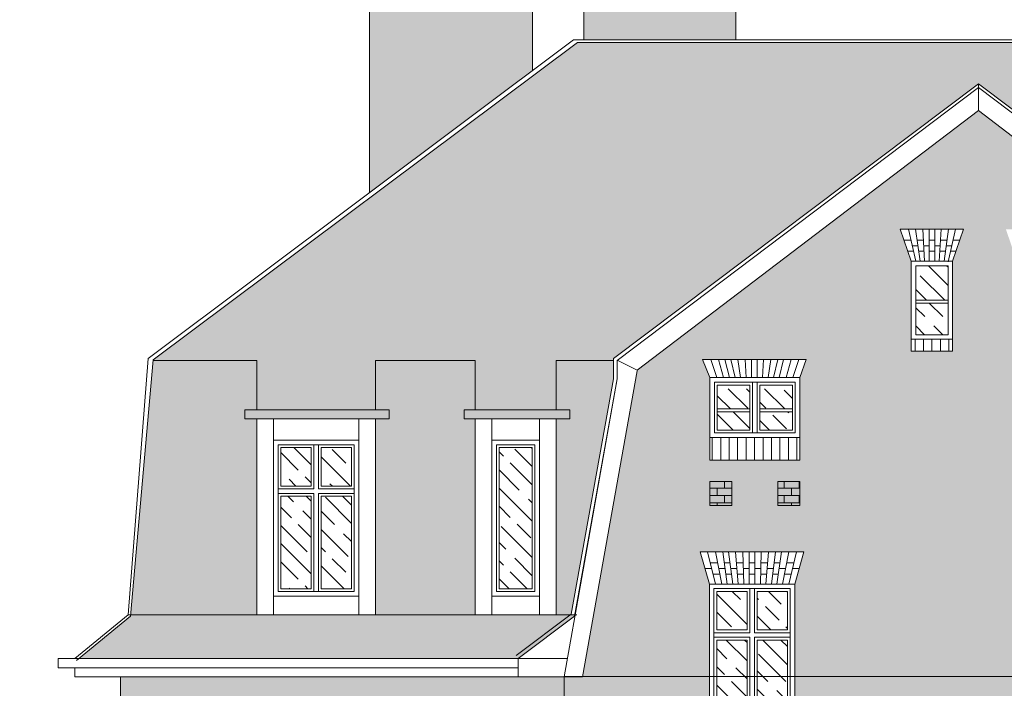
# Model space of a CAD drawing. Header units: millimetres. Extents: x 284606 to 569416, y -192995 to -95103.
# Tile 71 of 178: x 292109 to 293181, y -98380 to -97652. Entities that reach past the tile are written whole.
import ezdxf

# ---------------------------------------------------------------- set-up
doc = ezdxf.new("R2010")
doc.units = ezdxf.units.MM
for name, color, linetype, lineweight in [('!STR_Elewacje 0.15', 10, 'Continuous', 15), ('!STR_Konstrukcja 0.20', 200, 'Continuous', 20), ('!STR_Kreskowanie', 253, 'Continuous', 5), ('!STR_Ocieplenie 0.05', 1, 'Continuous', 5), ('!STR_Stolarka okienna', 72, 'Continuous', 15), ('!STR_Wymiarowanie', 254, 'Continuous', 9)]:
    doc.layers.add(name, color=color, linetype=linetype, lineweight=lineweight)
doc.layers.add('!STR_Kreskowanie ścian', color=7, linetype='Continuous', lineweight=5, true_color=0xa6a6a6)

# ---------------------------------------------------------------- blocks, each defined once
blk = doc.blocks.new('okno 100x175')
at = {"layer": '!STR_Kreskowanie', "ltscale": 0.3}
h = blk.add_hatch(dxfattribs=at)
h.set_pattern_fill('GOST_WOOD', color=256, scale=7, angle=45)
h.set_pattern_definition([(135, (-591764.885, 207373.385), (29.6984848, 29.6984848), [70, -14]), (135, (-591745.086, 207373.385), (29.6984848, 29.6984848), [42, -10.5, 21, -10.5]), (135, (-591720.337, 207368.435), (29.6984848, 29.6984848), [70, -14])])
h.paths.add_polyline_path([(52, 162), (52, 120), (85, 120), (85, 162)])
h.paths.add_polyline_path([(8, 120), (41, 120), (41, 162), (8, 162)])
h.paths.add_polyline_path([(8, 8), (41, 8), (41, 109), (8, 109)])
h.paths.add_polyline_path([(52, 109), (52, 8), (85, 8), (85, 109)])
at = {"layer": '!STR_Kreskowanie ścian', "ltscale": 1.5}
h = blk.add_hatch(dxfattribs=at)
h.set_pattern_fill('ANSI31', color=256, scale=2.9, angle=45)
h.set_pattern_definition([(90, (-591764.885, 207373.385), (-9.2075, 9e-16), [])])
h.paths.add_polyline_path([(96.5, 0), (96.5, -25), (-3.5, -25), (-3.5, 0)])
at = {"layer": '!STR_Elewacje 0.15', "ltscale": 1.5}
for p, q in [((0, 170), (-10, 204.9)), ((103, 204.9), (-10, 204.9)), ((6.5, 170), (-2, 204.9)), ((13.5, 170), (6.6, 204.9)), ((19.5, 170), (14.5, 204.9)), ((25.5, 170), (20.9, 204.9)), ((31.5, 170), (28.6, 204.9)), ((37.5, 170), (36.5, 204.9)), ((43.5, 170), (43.5, 204.9)), ((49.5, 170), (49.5, 204.9)), ((55.5, 170), (56.5, 204.9)), ((61.5, 170), (64.4, 204.9)), ((67.5, 170), (72.1, 204.9)), ((73.5, 170), (78.5, 204.9)), ((79.5, 170), (86.4, 204.9)), ((86.5, 170), (95, 204.9)), ((93, 170), (103, 204.9)), ((2.4, 186.9), (-4.8, 186.9)), ((9, 192.9), (0.9, 192.9)), ((17.1, 186.9), (10.1, 186.9)), ((22.5, 192.9), (16.2, 192.9)), ((30.1, 186.9), (23.3, 186.9)), ((36.8, 192.9), (29.6, 192.9)), ((43.5, 186.9), (37, 186.9)), ((49.5, 192.9), (43.5, 192.9)), ((56, 186.9), (49.5, 186.9)), ((63.4, 192.9), (56.2, 192.9)), ((69.7, 186.9), (62.9, 186.9)), ((76.8, 192.9), (70.5, 192.9)), ((82.9, 186.9), (75.9, 186.9)), ((92.1, 192.9), (84, 192.9)), ((97.8, 186.9), (90.6, 186.9)), ((11.3, 180.9), (3.8, 180.9)), ((11.3, 180.9), (3.8, 180.9)), ((11.3, 180.9), (3.8, 180.9)), ((24.1, 180.9), (17.9, 180.9)), ((24.1, 180.9), (17.9, 180.9)), ((24.1, 180.9), (17.9, 180.9)), ((37.2, 180.9), (30.6, 180.9)), ((37.2, 180.9), (30.6, 180.9)), ((37.2, 180.9), (30.6, 180.9)), ((49.5, 180.9), (43.5, 180.9)), ((49.5, 180.9), (43.5, 180.9)), ((49.5, 180.9), (43.5, 180.9)), ((62.4, 180.9), (55.8, 180.9)), ((62.4, 180.9), (55.8, 180.9)), ((62.4, 180.9), (55.8, 180.9)), ((75.1, 180.9), (68.9, 180.9)), ((75.1, 180.9), (68.9, 180.9)), ((75.1, 180.9), (68.9, 180.9)), ((89.2, 180.9), (81.7, 180.9)), ((89.2, 180.9), (81.7, 180.9)), ((89.2, 180.9), (81.7, 180.9))]:
    blk.add_line(p, q, dxfattribs=at)
blk.add_lwpolyline([(93, 0), (0, 0), (0, -25), (93, -25)], close=True, dxfattribs=at)
at = {"layer": '!STR_Stolarka okienna', "ltscale": 1.5}
for points in [[(93, 0), (93, 170), (0, 170), (0, 0), (93, 0)], [(44, 165), (44, 117)], [(49, 165), (49, 117)], [(44, 117), (5, 117)], [(44, 112), (5, 112)], [(44, 112), (44, 5)], [(88, 117), (49, 117)], [(49, 112), (49, 5)], [(88, 112), (49, 112)]]:
    blk.add_lwpolyline(points, dxfattribs=at)
for points in [[(88, 5), (88, 165), (5, 165), (5, 5)], [(41, 162), (8, 162), (8, 120), (41, 120)], [(85, 162), (52, 162), (52, 120), (85, 120)], [(41, 109), (8, 109), (8, 8), (41, 8)], [(88, 112), (49, 112), (49, 5), (88, 5)], [(85, 109), (52, 109), (52, 8), (85, 8)]]:
    blk.add_lwpolyline(points, close=True, dxfattribs=at)

msp = doc.modelspace()

# ---------------------------------------------------------------- hatches: boundary and pattern name
at = {"layer": '!STR_Kreskowanie', "ltscale": 0.3}
h = msp.add_hatch(dxfattribs=at)
h.set_pattern_fill('GOST_WOOD', color=256, scale=7, angle=45)
h.paths.add_polyline_path([(293119.7, -97919.9), (293084.7, -97919.9), (293084.7, -97957.4), (293119.7, -97957.4)])
h.paths.add_polyline_path([(293119.7, -97960.4), (293084.7, -97960.4), (293084.7, -97994.9), (293119.7, -97994.9)])
h = msp.add_hatch(dxfattribs=at)
h.set_pattern_fill('GOST_WOOD', color=256, scale=7, angle=45)
h.set_pattern_definition([(135, (401.234, 19.05), (29.698485, 29.698485), [70, -14]), (135, (421.033, 19.05), (29.698485, 29.698485), [42, -10.5, 21, -10.5]), (135, (445.78, 14.1), (29.698485, 29.698485), [70, -14])])
h.paths.add_polyline_path([(292903.8, -98053.7), (292868.3, -98053.7), (292868.3, -98075.8), (292903.8, -98075.8)])
h.paths.add_polyline_path([(292903.8, -98078.8), (292868.3, -98078.8), (292868.3, -98098.7), (292903.8, -98098.7)])
h.paths.add_polyline_path([(292950.3, -98053.7), (292914.8, -98053.7), (292914.8, -98075.8), (292950.3, -98075.8)])
h.paths.add_polyline_path([(292950.3, -98078.8), (292914.8, -98078.8), (292914.8, -98098.7), (292950.3, -98098.7)])
h = msp.add_hatch(dxfattribs=at)
h.set_pattern_fill('GOST_WOOD', color=256, scale=7, angle=45)
h.set_pattern_definition([(135, (-299379.89, 109093.695), (29.6984848, 29.6984848), [70, -14]), (135, (-299360.09, 109093.695), (29.6984848, 29.6984848), [42, -10.5, 21, -10.5]), (135, (-299335.34, 109088.745), (29.6984848, 29.6984848), [70, -14])])
h.paths.add_polyline_path([(292437, -98117.7), (292437, -98159.7), (292470, -98159.7), (292470, -98117.7)])
h.paths.add_polyline_path([(292393, -98159.7), (292426, -98159.7), (292426, -98117.7), (292393, -98117.7)])
h.paths.add_polyline_path([(292393, -98271.7), (292426, -98271.7), (292426, -98170.7), (292393, -98170.7)])
h.paths.add_polyline_path([(292437, -98170.7), (292437, -98271.7), (292470, -98271.7), (292470, -98170.7)])
h = msp.add_hatch(dxfattribs=at)
h.set_pattern_fill('GOST_WOOD', color=256, scale=7, angle=45)
h.set_pattern_definition([(135, (-2104.7, 2899.78), (29.698485, 29.698485), [70, -14]), (135, (-2084.902, 2899.78), (29.698485, 29.698485), [42, -10.5, 21, -10.5]), (135, (-2060.154, 2894.83), (29.698485, 29.698485), [70, -14])])
h.paths.add_polyline_path([(292666.8, -98159.7), (292630.8, -98159.7), (292630.8, -98271.7), (292666.8, -98271.7)])
h.paths.add_polyline_path([(292666.8, -98117.7), (292630.8, -98117.7), (292630.8, -98159.7), (292666.8, -98159.7)])
at = {"layer": '!STR_Kreskowanie ścian', "ltscale": 0.3}
h = msp.add_hatch(dxfattribs=at)
h.set_pattern_fill('AR-B816', color=256, scale=0.04)
h.paths.add_polyline_path([(287343.1, -97608.5), (287303.1, -97608.5), (287303.1, -97683.2), (287317.8, -97673.8), (287343.1, -97690.1)])
h.paths.add_polyline_path([(288735.5, -97608.5), (288629.5, -97608.5), (288629.5, -97853.7), (288735.5, -97753.3)])
h.paths.add_polyline_path([(289222, -97608.5), (289067.5, -97608.5), (289067.5, -97673.8), (289222, -97673.8)])
h.paths.add_polyline_path([(289748.1, -97608.5), (289582.5, -97608.5), (289582.5, -97673.8), (289748.1, -97673.8)])
h.paths.add_polyline_path([(289981.7, -97608.5), (289804.2, -97608.5), (289804.2, -97714.7), (289981.7, -97886.5)])
h.paths.add_polyline_path([(291251.3, -97608.5), (291211.3, -97608.5), (291211.3, -97690.1), (291236.6, -97673.8), (291251.3, -97683.2)])
h.paths.add_polyline_path([(292667, -97605.5), (292489.5, -97605.5), (292489.5, -97840.3), (292667, -97707.3)])
h.paths.add_polyline_path([(292888.7, -97605.5), (292723.1, -97605.5), (292723.1, -97673.8), (292888.7, -97673.8)])
h.paths.add_polyline_path([(293403.7, -97605.5), (293249.2, -97605.5), (293249.2, -97673.8), (293403.7, -97673.8)])
h.paths.add_polyline_path([(293841.7, -97611.3), (293735.7, -97611.3), (293735.7, -97756.8), (293799.8, -97822.2), (293841.7, -97822.2)])
at = {"layer": '!STR_Kreskowanie ścian', "ltscale": 1.5}
h = msp.add_hatch(dxfattribs=at)
h.set_pattern_fill('AR-B88', color=256, scale=0.1)
h.paths.add_polyline_path([(292367, -98086.7), (292353.8, -98086.7), (292353.8, -98076.7), (292367, -98076.7), (292367, -98023), (292254, -98023), (292229.5, -98299.8), (292367, -98299.8)])
h.paths.add_polyline_path([(292229.5, -98299.8), (292229.3, -98301.4), (292173.4, -98347.5), (292651.7, -98347.5), (292713, -98301.3), (292713.3, -98299.8)])
h.paths.add_polyline_path([(292604.8, -98086.7), (292592.9, -98086.7), (292592.9, -98076.7), (292604.8, -98076.7), (292604.8, -98023), (292496, -98023), (292496, -98076.7), (292511.1, -98076.7), (292511.1, -98086.7), (292496, -98086.7), (292496, -98299.8), (292604.8, -98299.8)])
h.paths.add_polyline_path([(292755.2, -98042.8), (292755.2, -98023), (292692.8, -98023), (292692.8, -98076.7), (292707.9, -98076.7), (292707.9, -98086.7), (292692.8, -98086.7), (292692.8, -98299.8), (292708.4, -98299.8), (292709.3, -98299.1)])
h.paths.add_polyline_path([(293152.9, -97721.6), (292755.2, -98020.8), (292755.2, -98023), (292692.8, -98023), (292692.8, -98076.7), (292707.9, -98076.7), (292707.9, -98086.7), (292592.9, -98086.7), (292592.9, -98076.7), (292604.8, -98076.7), (292604.8, -98023), (292496, -98023), (292496, -98076.7), (292511.1, -98076.7), (292511.1, -98086.7), (292353.8, -98086.7), (292353.8, -98076.7), (292367, -98076.7), (292367, -98023), (292253, -98023), (292716, -97676.6), (293649.9, -97676.6), (293654.2, -97673.8), (293654.1, -97673.8), (293799.8, -97822.2), (294178.7, -97822.2), (294178.7, -98001.7), (294194.2, -98001.7), (294194.2, -98011.7), (293538.6, -98011.7)])
h.paths.add_polyline_path([(293549.9, -97899.3), (293549.9, -97822.2), (293749.9, -97822.2), (293749.9, -97899.3), (293749.9, -97909.3), (293749.9, -97989.3), (293549.9, -97989.3)], flags=16)
h.paths.add_polyline_path([(293549.9, -97919.3), (293569.9, -97919.3), (293639.9, -97919.3), (293659.9, -97919.3), (293749.9, -97919.3), (293749.9, -97969.3), (293729.9, -97969.3), (293549.9, -97969.3)], flags=0)
h.paths.add_polyline_path([(293574.9, -97924.3), (293634.9, -97924.3), (293634.9, -97964.3), (293574.9, -97964.3)], flags=0)
h.paths.add_polyline_path([(293577.9, -97927.3), (293603.4, -97927.3), (293603.4, -97961.3), (293577.9, -97961.3)], flags=0)
h.paths.add_polyline_path([(293606.4, -97927.3), (293631.9, -97927.3), (293631.9, -97961.3), (293606.4, -97961.3)], flags=0)
h.paths.add_polyline_path([(293659.9, -97919.3), (293729.9, -97919.3), (293729.9, -97969.3), (293659.9, -97969.3)], flags=0)
h.paths.add_polyline_path([(293664.9, -97924.3), (293724.9, -97924.3), (293724.9, -97964.3), (293664.9, -97964.3)], flags=0)
h.paths.add_polyline_path([(293667.9, -97927.3), (293693.4, -97927.3), (293693.4, -97961.3), (293667.9, -97961.3)], flags=0)
h.paths.add_polyline_path([(293696.4, -97927.3), (293721.9, -97927.3), (293721.9, -97961.3), (293696.4, -97961.3)], flags=0)
at = {"layer": '!STR_Kreskowanie ścian', "ltscale": 0.3}
h = msp.add_hatch(dxfattribs=at)
h.set_pattern_fill('AR-B816', color=256, scale=0.04)
edge = h.paths.add_edge_path()
edge.add_line((294128.7, -98021.7), (293550.6, -98021.7))
edge.add_line((293550.6, -98021.7), (293550.6, -98042.8))
edge.add_line((293550.6, -98042.8), (293596.5, -98299.1))
edge.add_line((293596.5, -98299.1), (293656.5, -98344.3))
edge.add_line((293656.5, -98344.3), (293654.1, -98347.5))
edge.add_line((293654.1, -98347.5), (293654.1, -98368.9))
edge.add_line((293654.1, -98368.9), (293661.3, -98362.1))
edge.add_line((293661.3, -98362.1), (293661.3, -98349.7))
edge.add_arc((293667.9, -98347.6), 7, 180, 197.586, ccw=False)
edge.add_line((293660.9, -98347.6), (293674.9, -98347.6))
edge.add_arc((293667.9, -98347.6), 7, -40.4457, 0, ccw=False)
edge.add_line((293673.3, -98352.1), (293673.3, -98369.5))
edge.add_line((293673.3, -98369.5), (293628.4, -98411.8))
edge.add_line((293628.4, -98411.8), (293628, -98677.6))
edge.add_line((293628, -98677.6), (294128.7, -98677.6))
edge.add_line((294128.7, -98677.6), (294128.7, -98021.7))
h.paths.add_polyline_path([(293654.1, -98368.9), (293654.1, -98367.5), (293604.1, -98367.5), (293604.1, -98677.6), (293618, -98677.6), (293618.4, -98403.3)], flags=17)
h.paths.add_polyline_path([(294134.7, -98689.6), (293628, -98689.6), (293627.9, -98755.1), (294134.7, -98767.7)])
h.paths.add_polyline_path([(293610.1, -98689.6), (293352.7, -98689.6), (293348.1, -98712.5), (293348.1, -98754.6), (293610.1, -98754.6)])
h.paths.add_polyline_path([(293268.4, -98712.5), (293263.2, -98689.6), (293177, -98689.6), (293172.4, -98712.5), (293172.4, -98754.6), (293268.4, -98754.6)])
h.paths.add_polyline_path([(293092.6, -98712.5), (293087.5, -98689.6), (292961.2, -98689.6), (292961.2, -98746.6), (292851.4, -98746.6), (292851.4, -98689.6), (292695.7, -98689.6), (292695.7, -98754.6), (293092.6, -98754.6)])
h.paths.add_polyline_path([(292701.7, -98367.5), (292651.7, -98367.5), (292218.4, -98367.5), (292218.4, -98677.6), (292701.7, -98677.6)])
h.paths.add_polyline_path([(292484.5, -98622.3), (292378.5, -98622.3), (292378.5, -98597.3), (292378.5, -98427.3), (292368.5, -98392.4), (292494.5, -98392.4), (292484.5, -98427.3), (292484.5, -98597.3)], flags=16)
h.paths.add_polyline_path([(292479.5, -98592.3), (292434.5, -98592.3), (292383.5, -98592.3), (292383.5, -98432.3), (292479.5, -98432.3)], flags=0)
h.paths.add_polyline_path([(292476.5, -98589.3), (292437.5, -98589.3), (292437.5, -98488.3), (292476.5, -98488.3)], flags=0)
h.paths.add_polyline_path([(292622.8, -98487.3), (292622.8, -98427.3), (292615.8, -98392.4), (292681.7, -98392.4), (292674.8, -98427), (292674.8, -98487.3)], flags=16)
h.paths.add_polyline_path([(292627.8, -98482.3), (292627.8, -98432.3), (292669.8, -98432.3), (292669.8, -98480.3), (292669.8, -98482.3)], flags=0)
h.paths.add_polyline_path([(292630.8, -98479.3), (292630.8, -98435.3), (292666.8, -98435.3), (292666.8, -98479.3)], flags=0)
h.paths.add_polyline_path([(292426.5, -98589.3), (292386.5, -98589.3), (292386.5, -98488.3), (292426.5, -98488.3)], flags=0)
h.paths.add_polyline_path([(292476.5, -98477.3), (292437.5, -98477.3), (292437.5, -98435.3), (292476.5, -98435.3)], flags=0)
h.paths.add_polyline_path([(292631.9, -98404.4), (292639.1, -98404.4), (292639.3, -98410.4), (292645.8, -98410.4), (292645.8, -98404.4), (292651.8, -98404.4), (292651.8, -98410.4), (292658.3, -98410.4), (292658.4, -98404.4), (292665.7, -98404.4), (292664.7, -98416.4), (292658.1, -98416.4), (292658.3, -98410.4), (292651.8, -98410.4), (292651.8, -98416.4), (292645.8, -98416.4), (292645.8, -98410.4), (292639.3, -98410.4), (292639.5, -98416.4), (292632.9, -98416.4)], flags=0)
h.paths.add_polyline_path([(292426.5, -98477.3), (292386.5, -98477.3), (292386.5, -98435.3), (292426.5, -98435.3)], flags=0)
h.paths.add_polyline_path([(292474.7, -98416.4), (292467.2, -98416.4), (292468.4, -98410.4), (292461.4, -98410.4), (292460.5, -98416.4), (292454.4, -98416.4), (292455.2, -98410.4), (292448.4, -98410.4), (292447.9, -98416.4), (292441.3, -98416.4), (292441.5, -98410.4), (292435, -98410.4), (292435, -98416.4), (292429, -98416.4), (292429, -98410.4), (292422.5, -98410.4), (292422.7, -98416.4), (292416.1, -98416.4), (292415.6, -98410.4), (292408.8, -98410.4), (292409.6, -98416.4), (292403.4, -98416.4), (292402.6, -98410.4), (292395.6, -98410.4), (292396.8, -98416.4), (292389.3, -98416.4), (292386.4, -98404.4), (292394.5, -98404.4), (292395.6, -98410.4), (292402.6, -98410.4), (292401.7, -98404.4), (292408, -98404.4), (292408.8, -98410.4), (292415.6, -98410.4), (292415.1, -98404.4), (292422.3, -98404.4), (292422.5, -98410.4), (292429, -98410.4), (292429, -98404.4), (292435, -98404.4), (292435, -98410.4), (292441.5, -98410.4), (292441.7, -98404.4), (292448.9, -98404.4), (292448.4, -98410.4), (292455.2, -98410.4), (292456, -98404.4), (292462.3, -98404.4), (292461.4, -98410.4), (292468.4, -98410.4), (292469.5, -98404.4), (292477.6, -98404.4)], flags=0)
h.paths.add_polyline_path([(292695.7, -98689.6), (292472.2, -98689.6), (292467.6, -98712.5), (292467.6, -98749.4), (292695.7, -98754.6)])
h.paths.add_polyline_path([(292382.7, -98689.6), (292212.4, -98689.6), (292212.4, -98743.6), (292218.4, -98743.6), (292387.8, -98747.5), (292387.8, -98712.5)])
h.paths.add_polyline_path([(292851.4, -98536.4), (292961.2, -98536.4), (292961.2, -98677.6), (293604.1, -98677.6), (293604.1, -98367.5), (293584.1, -98367.5), (293525, -98035.2), (293152.9, -97750.6), (292781.1, -98033.7), (292721.7, -98367.5), (292701.7, -98367.5), (292701.7, -98677.6), (292851.4, -98677.6)])
h.paths.add_polyline_path([(292859.8, -98461.4), (292859.8, -98436.4), (292859.8, -98266.4), (292849.8, -98231.5), (292962.7, -98231.5), (292952.8, -98266.4), (292952.8, -98436.4), (292952.8, -98461.4)], flags=16)
h.paths.add_polyline_path([(292864.8, -98431.4), (292864.8, -98271.4), (292947.8, -98271.4), (292947.8, -98431.4), (292908.8, -98431.4)], flags=0)
h.paths.add_polyline_path([(292867.8, -98428.4), (292867.8, -98327.4), (292900.8, -98327.4), (292900.8, -98428.4)], flags=0)
h.paths.add_polyline_path([(292911.8, -98428.4), (292911.8, -98327.4), (292944.8, -98327.4), (292944.8, -98428.4)], flags=0)
h.paths.add_polyline_path([(292867.8, -98316.4), (292867.8, -98274.4), (292900.8, -98274.4), (292900.8, -98316.4)], flags=0)
h.paths.add_polyline_path([(292911.8, -98316.4), (292911.8, -98274.4), (292944.8, -98274.4), (292944.8, -98316.4)], flags=0)
h.paths.add_polyline_path([(293110.3, -98597.3), (293110.3, -98427.3), (293103.3, -98392.4), (293169.2, -98392.4), (293162.3, -98427), (293162.3, -98597.3), (293162.3, -98622.3), (293110.3, -98622.3)], flags=16)
h.paths.add_polyline_path([(292860.7, -98243.5), (292868.7, -98243.5), (292869.9, -98249.5), (292876.9, -98249.5), (292876, -98243.5), (292882.3, -98243.5), (292883, -98249.5), (292889.9, -98249.5), (292889.4, -98243.5), (292896.6, -98243.5), (292896.8, -98249.5), (292903.3, -98249.5), (292903.3, -98243.5), (292909.3, -98243.5), (292909.3, -98249.5), (292915.8, -98249.5), (292915.9, -98243.5), (292923.2, -98243.5), (292922.7, -98249.5), (292929.5, -98249.5), (292930.3, -98243.5), (292936.5, -98243.5), (292935.7, -98249.5), (292942.6, -98249.5), (292943.8, -98243.5), (292951.9, -98243.5), (292948.9, -98255.5), (292941.4, -98255.5), (292942.6, -98249.5), (292935.7, -98249.5), (292934.8, -98255.5), (292928.7, -98255.5), (292929.5, -98249.5), (292922.7, -98249.5), (292922.2, -98255.5), (292915.6, -98255.5), (292915.8, -98249.5), (292909.3, -98249.5), (292909.3, -98255.5), (292903.3, -98255.5), (292903.3, -98249.5), (292896.8, -98249.5), (292897, -98255.5), (292890.4, -98255.5), (292889.9, -98249.5), (292883, -98249.5), (292883.8, -98255.5), (292877.7, -98255.5), (292876.9, -98249.5), (292869.9, -98249.5), (292871.1, -98255.5), (292863.6, -98255.5)], flags=0)
h.paths.add_polyline_path([(293115.3, -98592.3), (293115.3, -98432.3), (293157.3, -98432.3), (293157.3, -98480.3), (293157.3, -98592.3)], flags=0)
h.paths.add_polyline_path([(293118.3, -98589.3), (293118.3, -98435.3), (293154.3, -98435.3), (293154.3, -98589.3)], flags=0)
h.paths.add_polyline_path([(293119.4, -98404.4), (293126.6, -98404.4), (293126.8, -98410.4), (293133.3, -98410.4), (293133.3, -98404.4), (293139.3, -98404.4), (293139.3, -98410.4), (293145.8, -98410.4), (293145.9, -98404.4), (293153.2, -98404.4), (293152.2, -98416.4), (293145.6, -98416.4), (293145.8, -98410.4), (293139.3, -98410.4), (293139.3, -98416.4), (293133.3, -98416.4), (293133.3, -98410.4), (293126.8, -98410.4), (293127, -98416.4), (293120.4, -98416.4)], flags=0)
h.paths.add_polyline_path([(292860.3, -98180.9), (292860.3, -98154.9), (292884.3, -98154.9), (292884.3, -98180.9)], flags=16)
h.paths.add_polyline_path([(292934.3, -98180.9), (292934.3, -98154.9), (292958.3, -98154.9), (292958.3, -98180.9)], flags=16)
h.paths.add_polyline_path([(292860.3, -98131.7), (292860.3, -98106.7), (292860.3, -98041.7), (292852.3, -98021.8), (292965.2, -98021.8), (292958.3, -98041.7), (292958.3, -98106.7), (292958.3, -98131.7)], flags=16)
h.paths.add_polyline_path([(293259, -98597.3), (293259, -98427.3), (293249, -98392.4), (293375, -98392.4), (293365, -98427.3), (293365, -98597.3), (293365, -98622.3), (293259, -98622.3)], flags=16)
h.paths.add_polyline_path([(293264, -98592.3), (293264, -98432.3), (293360, -98432.3), (293360, -98592.3), (293315, -98592.3)], flags=0)
h.paths.add_polyline_path([(293267, -98589.3), (293267, -98488.3), (293307, -98488.3), (293307, -98589.3)], flags=0)
h.paths.add_polyline_path([(292865.3, -98101.7), (292865.3, -98046.7), (292953.3, -98046.7), (292953.3, -98101.7)], flags=0)
h.paths.add_polyline_path([(292868.3, -98098.7), (292868.3, -98049.7), (292903.8, -98049.7), (292903.8, -98098.7)], flags=0)
h.paths.add_polyline_path([(293267, -98477.3), (293267, -98435.3), (293307, -98435.3), (293307, -98477.3)], flags=0)
h.paths.add_polyline_path([(292914.8, -98098.7), (292914.8, -98049.7), (292950.3, -98049.7), (292950.3, -98098.7)], flags=0)
h.paths.add_polyline_path([(293266.9, -98404.4), (293275, -98404.4), (293276.2, -98410.4), (293283.1, -98410.4), (293282.3, -98404.4), (293288.5, -98404.4), (293289.3, -98410.4), (293296.1, -98410.4), (293295.6, -98404.4), (293302.9, -98404.4), (293303, -98410.4), (293309.5, -98410.4), (293309.5, -98404.4), (293315.5, -98404.4), (293315.5, -98410.4), (293322, -98410.4), (293322.2, -98404.4), (293329.4, -98404.4), (293328.9, -98410.4), (293335.7, -98410.4), (293336.5, -98404.4), (293342.8, -98404.4), (293341.9, -98410.4), (293348.9, -98410.4), (293350.1, -98404.4), (293358.1, -98404.4), (293355.2, -98416.4), (293347.7, -98416.4), (293348.9, -98410.4), (293341.9, -98410.4), (293341.1, -98416.4), (293334.9, -98416.4), (293335.7, -98410.4), (293328.9, -98410.4), (293328.4, -98416.4), (293321.8, -98416.4), (293322, -98410.4), (293315.5, -98410.4), (293315.5, -98416.4), (293309.5, -98416.4), (293309.5, -98410.4), (293303, -98410.4), (293303.2, -98416.4), (293296.6, -98416.4), (293296.1, -98410.4), (293289.3, -98410.4), (293290.1, -98416.4), (293284, -98416.4), (293283.1, -98410.4), (293276.2, -98410.4), (293277.3, -98416.4), (293269.8, -98416.4)], flags=0)
h.paths.add_polyline_path([(293318, -98589.3), (293318, -98488.3), (293357, -98488.3), (293357, -98589.3)], flags=0)
h.paths.add_polyline_path([(293318, -98477.3), (293318, -98435.3), (293357, -98435.3), (293357, -98477.3)], flags=0)
h.paths.add_polyline_path([(293259, -98304.7), (293259, -98279.7), (293259, -98109.7), (293249, -98074.8), (293375, -98074.8), (293365, -98109.7), (293365, -98279.7), (293365, -98304.7)], flags=16)
h.paths.add_polyline_path([(293264, -98274.7), (293264, -98114.7), (293359.5, -98114.7), (293359.5, -98274.7)], flags=0)
h.paths.add_polyline_path([(293267, -98271.7), (293267, -98117.7), (293356.5, -98117.7), (293356.5, -98271.7)], flags=0)
h.paths.add_polyline_path([(293079.7, -98012.9), (293079.7, -97914.9), (293067.7, -97880), (293136.7, -97880), (293124.7, -97914.9), (293124.7, -98012.9)], flags=16)
h.paths.add_polyline_path([(293194.7, -98012.9), (293194.7, -97914.9), (293182.7, -97880), (293251.7, -97880), (293239.7, -97914.9), (293239.7, -98012.9)], flags=16)
h.paths.add_polyline_path([(293266.9, -98086.8), (293275, -98086.8), (293276.2, -98092.8), (293283.1, -98092.8), (293282.3, -98086.8), (293288.5, -98086.8), (293289.3, -98092.8), (293296.1, -98092.8), (293295.6, -98086.8), (293302.9, -98086.8), (293303, -98092.8), (293309.5, -98092.8), (293309.5, -98086.8), (293315.5, -98086.8), (293315.5, -98092.8), (293322, -98092.8), (293322.2, -98086.8), (293329.4, -98086.8), (293328.9, -98092.8), (293335.7, -98092.8), (293336.5, -98086.8), (293342.8, -98086.8), (293341.9, -98092.8), (293348.9, -98092.8), (293350.1, -98086.8), (293358.1, -98086.8), (293355.2, -98098.8), (293347.7, -98098.8), (293348.9, -98092.8), (293341.9, -98092.8), (293341.1, -98098.8), (293334.9, -98098.8), (293335.7, -98092.8), (293328.9, -98092.8), (293328.4, -98098.8), (293321.8, -98098.8), (293322, -98092.8), (293315.5, -98092.8), (293315.5, -98098.8), (293309.5, -98098.8), (293309.5, -98092.8), (293303, -98092.8), (293303.2, -98098.8), (293296.6, -98098.8), (293296.1, -98092.8), (293289.3, -98092.8), (293290.1, -98098.8), (293284, -98098.8), (293283.1, -98092.8), (293276.2, -98092.8), (293277.3, -98098.8), (293269.8, -98098.8)], flags=0)
h.paths.add_polyline_path([(293435.8, -98169.7), (293435.8, -98109.7), (293428.8, -98074.8), (293494.8, -98074.8), (293487.8, -98109.4), (293487.8, -98169.7)], flags=16)
h.paths.add_polyline_path([(293440.8, -98164.7), (293440.8, -98114.7), (293482.8, -98114.7), (293482.8, -98162.7), (293482.8, -98164.7)], flags=0)
h.paths.add_polyline_path([(293443.8, -98161.7), (293443.8, -98117.7), (293479.8, -98117.7), (293479.8, -98161.7)], flags=0)
h.paths.add_polyline_path([(293444.9, -98086.8), (293452.1, -98086.8), (293452.3, -98092.8), (293458.8, -98092.8), (293458.8, -98086.8), (293464.8, -98086.8), (293464.8, -98092.8), (293471.3, -98092.8), (293471.4, -98086.8), (293478.7, -98086.8), (293477.7, -98098.8), (293471.1, -98098.8), (293471.3, -98092.8), (293464.8, -98092.8), (293464.8, -98098.8), (293458.8, -98098.8), (293458.8, -98092.8), (293452.3, -98092.8), (293452.5, -98098.8), (293445.9, -98098.8)], flags=0)
at = {"layer": '!STR_Kreskowanie ścian', "ltscale": 1.5}
h = msp.add_hatch(dxfattribs=at)
h.set_pattern_fill('ANSI31', color=256, scale=2.9, angle=45)
h.set_pattern_definition([(90, (-11086.005, 106.779), (-9.2075, 9e-16), [])])
h.paths.add_polyline_path([(293124.7, -97999.9), (293124.7, -98012.9), (293079.7, -98012.9), (293079.7, -97999.9)])
h = msp.add_hatch(dxfattribs=at)
h.set_pattern_fill('ANSI31', color=256, scale=2.9, angle=45)
h.paths.add_polyline_path([(292958.3, -98106.7), (292958.3, -98131.7), (292860.3, -98131.7), (292860.3, -98106.7)])
at = {"layer": '!STR_Kreskowanie ścian', "ltscale": 0.3, "true_color": 0xdbdbdb}
h = msp.add_hatch(color=254, dxfattribs=at)
h.dxf.hatch_style = 1
h.paths.add_polyline_path([(292884.3, -98154.9), (292860.3, -98154.9), (292860.3, -98180.9), (292884.3, -98180.9)])
h.paths.add_polyline_path([(292958.3, -98154.9), (292934.3, -98154.9), (292934.3, -98180.9), (292958.3, -98180.9)])
at = {"layer": '!STR_Kreskowanie ścian', "ltscale": 0.3}
h = msp.add_hatch(dxfattribs=at)
h.set_pattern_fill('AR-B816', color=256, scale=0.04)
h.paths.add_polyline_path([(292884.3, -98154.9), (292860.3, -98154.9), (292860.3, -98180.9), (292884.3, -98180.9)])
h.paths.add_polyline_path([(292958.3, -98154.9), (292934.3, -98154.9), (292934.3, -98180.9), (292958.3, -98180.9)])

# ---------------------------------------------------------------- linework, layer by layer
at = {"layer": '!STR_Elewacje 0.15', "ltscale": 1.5}
for p, q in [((293136.7, -97880), (293067.7, -97880)), ((293079.7, -97914.9), (293067.7, -97880)), ((293084.5, -97914.9), (293076.6, -97880)), ((293089.3, -97914.9), (293084.3, -97880)), ((293094.2, -97914.9), (293092.2, -97880)), ((293099.2, -97914.9), (293099.2, -97880)), ((293105.2, -97914.9), (293105.2, -97880)), ((293109.9, -97914.9), (293112.2, -97880)), ((293115.4, -97914.8), (293120.1, -97880)), ((293119.8, -97915.5), (293127.8, -97880)), ((293124.7, -97914.9), (293136.7, -97880)), ((293079.3, -97892), (293071.8, -97892)), ((293086.9, -97898), (293080.7, -97898)), ((293092.9, -97892), (293086.1, -97892)), ((293099.2, -97898), (293093.2, -97898)), ((293105.2, -97892), (293099.2, -97892)), ((293111, -97898), (293105.2, -97898)), ((293118.5, -97892), (293111.4, -97892)), ((293123.7, -97898), (293117.7, -97898)), ((293132.6, -97892), (293125.1, -97892)), ((293082.1, -97904), (293075.9, -97904)), ((293082.1, -97904), (293075.9, -97904)), ((293082.1, -97904), (293075.9, -97904)), ((293093.5, -97904), (293087.8, -97904)), ((293093.5, -97904), (293087.8, -97904)), ((293093.5, -97904), (293087.8, -97904)), ((293105.2, -97904), (293099.2, -97904)), ((293105.2, -97904), (293099.2, -97904)), ((293105.2, -97904), (293099.2, -97904)), ((293116.9, -97904), (293110.7, -97904)), ((293116.9, -97904), (293110.7, -97904)), ((293116.9, -97904), (293110.7, -97904)), ((293128.5, -97904), (293122.4, -97904)), ((293128.5, -97904), (293122.4, -97904)), ((293128.5, -97904), (293122.4, -97904)), ((292860.3, -98041.7), (292852.3, -98021.8)), ((292965.2, -98021.8), (292852.3, -98021.8)), ((292867.8, -98041.7), (292861.3, -98021.8)), ((292875.2, -98041.7), (292869.8, -98021.8)), ((292881.8, -98041.7), (292876.8, -98021.8)), ((292887.8, -98041.7), (292883.2, -98021.8)), ((292893.8, -98041.7), (292890.9, -98021.8)), ((292899.8, -98041.7), (292898.8, -98021.8)), ((292905.8, -98041.7), (292905.8, -98021.8)), ((292911.8, -98041.7), (292911.8, -98021.8)), ((292917.8, -98041.7), (292918.8, -98021.8)), ((292923.8, -98041.7), (292926.6, -98021.8)), ((292929.8, -98041.7), (292934.4, -98021.8)), ((292935.8, -98041.7), (292940.7, -98021.8)), ((292943.3, -98041.7), (292948.7, -98021.8)), ((292950.8, -98041.7), (292957.3, -98021.8)), ((292958.3, -98041.7), (292965.2, -98021.8))]:
    msp.add_line(p, q, dxfattribs=at)
for points in [[(293124.7, -97999.9), (293079.7, -97999.9), (293079.7, -98012.9), (293124.7, -98012.9)], [(292353.8, -98076.7), (292511.1, -98076.7), (292511.1, -98086.7), (292353.8, -98086.7)], [(292592.9, -98076.7), (292707.9, -98076.7), (292707.9, -98086.7), (292592.9, -98086.7)], [(292958.3, -98106.7), (292860.3, -98106.7), (292860.3, -98131.7), (292958.3, -98131.7)], [(292150.5, -98347.5), (292651.7, -98347.5), (292651.7, -98357.5), (292150.5, -98357.5)]]:
    msp.add_lwpolyline(points, close=True, dxfattribs=at)
at = {"layer": '!STR_Konstrukcja 0.20', "ltscale": 1.5}
for p, q in [((292711.7, -97673.8), (293654.2, -97673.8)), ((293649.9, -97676.6), (292716, -97676.6)), ((293152.9, -97721.6), (293152.9, -97750.6)), ((292254, -98023), (292367, -98023)), ((292496, -98023), (292604.8, -98023)), ((292692.8, -98023), (292755.2, -98023)), ((292759.2, -98022.8), (292781.1, -98033.7)), ((292781.1, -98034.1), (292721.7, -98367.5)), ((292759.2, -98043.1), (292701.7, -98367.5)), ((292226.6, -98299.8), (292715.6, -98299.8)), ((292651.7, -98347.5), (292713, -98301.3)), ((292705.1, -98347.5), (292651.7, -98347.5)), ((292651.7, -98347.5), (292651.7, -98367.5)), ((292701.7, -98367.5), (292651.7, -98367.5)), ((292701.7, -98367.5), (292721.7, -98367.5))]:
    msp.add_line(p, q, dxfattribs=at)
for points in [[(292667, -97707.3), (292667, -97605.5), (292489.5, -97605.5), (292489.5, -97840.3)], [(292888.7, -97673.8), (292888.7, -97605.5), (292723.1, -97605.5), (292723.1, -97673.8)], [(292168.7, -98347.5), (292226.6, -98299.8), (292248.7, -98020.8), (292711.7, -97673.8)], [(292170.6, -98349.8), (292229.3, -98301.4), (292254.1, -98022.2), (292716, -97676.6)], [(292649.3, -98344.3), (292709.3, -98299.1), (292755.2, -98042.8), (292755.2, -98020.8), (293152.9, -97721.6)], [(292651.7, -98347.5), (292713, -98301.3), (292759.2, -98043.1), (292759.2, -98023.1), (293152.9, -97725.9)], [(293656.5, -98344.3), (293596.5, -98299.1), (293550.6, -98042.8), (293550.6, -98020.8), (293152.9, -97721.6)], [(293654.1, -98347.5), (293592.9, -98301.3), (293546.6, -98043.1), (293546.6, -98023.1), (293152.9, -97725.9)], [(292781.1, -98033.7), (293152.9, -97750.6)], [(293525, -98035.2), (293152.9, -97750.6)], [(292367, -98023), (292367, -98076.7), (292496, -98076.7), (292496, -98023)], [(292604.8, -98023), (292604.8, -98076.7), (292692.8, -98076.7), (292692.8, -98023)], [(292168.7, -98357.5), (292168.7, -98367.5)], [(292168.7, -98367.5), (292701.7, -98367.5)], [(292218.4, -98367.5), (292218.4, -98677.6)], [(292701.7, -98677.6), (292701.7, -98367.2)]]:
    msp.add_lwpolyline(points, dxfattribs=at)
at = {"layer": '!STR_Ocieplenie 0.05', "ltscale": 1.5}
for p, q in [((292385, -98299.8), (292385, -98086.7)), ((292478, -98299.8), (292478, -98086.7)), ((292622.8, -98299.8), (292622.8, -98086.7)), ((292674.8, -98299.8), (292674.8, -98086.7)), ((292701.7, -98367.2), (293604.1, -98367.2))]:
    msp.add_line(p, q, dxfattribs=at)
for points in [[(292367, -98076.7), (292496, -98076.7)], [(292604.8, -98076.7), (292692.8, -98076.7)], [(292496, -98086.7), (292496, -98299.8), (292367, -98299.8), (292367, -98086.7)], [(292692.8, -98086.7), (292692.8, -98299.8), (292604.8, -98299.8), (292604.8, -98086.7)]]:
    msp.add_lwpolyline(points, dxfattribs=at)
at = {"layer": '!STR_Stolarka okienna', "ltscale": 1.5}
for p, q in [((293084.7, -97957.4), (293119.7, -97957.4)), ((293084.7, -97960.4), (293119.7, -97960.4))]:
    msp.add_line(p, q, dxfattribs=at)
for points in [[(293124.7, -97914.9), (293079.7, -97914.9), (293079.7, -97999.9), (293124.7, -97999.9)], [(293119.7, -97919.9), (293084.7, -97919.9), (293084.7, -97994.9), (293119.7, -97994.9)], [(292958.3, -98041.7), (292958.3, -98106.7), (292860.3, -98106.7), (292860.3, -98041.7)], [(292953.3, -98046.7), (292953.3, -98101.7), (292865.3, -98101.7), (292865.3, -98046.7)], [(292903.8, -98049.7), (292868.3, -98049.7), (292868.3, -98098.7), (292903.8, -98098.7)], [(292950.3, -98049.7), (292914.8, -98049.7), (292914.8, -98098.7), (292950.3, -98098.7)], [(292473, -98274.7), (292473, -98114.7), (292390, -98114.7), (292390, -98274.7)], [(292426, -98117.7), (292393, -98117.7), (292393, -98159.7), (292426, -98159.7)], [(292470, -98117.7), (292437, -98117.7), (292437, -98159.7), (292470, -98159.7)], [(292669.8, -98274.7), (292669.8, -98114.7), (292627.8, -98114.7), (292627.8, -98274.7)], [(292666.8, -98117.7), (292630.8, -98117.7), (292630.8, -98271.7), (292666.8, -98271.7)], [(292426, -98170.7), (292393, -98170.7), (292393, -98271.7), (292426, -98271.7)], [(292473, -98167.7), (292434, -98167.7), (292434, -98274.7), (292473, -98274.7)], [(292470, -98170.7), (292437, -98170.7), (292437, -98271.7), (292470, -98271.7)]]:
    msp.add_lwpolyline(points, close=True, dxfattribs=at)
for points in [[(292906.8, -98046.7), (292906.8, -98101.7)], [(292911.8, -98046.7), (292911.8, -98101.7)], [(292903.8, -98075.8), (292868.3, -98075.8)], [(292903.8, -98078.8), (292868.3, -98078.8)], [(292914.8, -98075.8), (292950.3, -98075.8)], [(292914.8, -98078.8), (292950.3, -98078.8)], [(292478, -98279.7), (292478, -98109.7), (292385, -98109.7), (292385, -98279.7), (292478, -98279.7)], [(292674.8, -98279.7), (292674.8, -98109.7), (292622.8, -98109.7), (292622.8, -98279.7), (292674.8, -98279.7)], [(292429, -98114.7), (292429, -98162.7)], [(292434, -98114.7), (292434, -98162.7)], [(292669.8, -98114.7), (292669.8, -98162.7)], [(292429, -98162.7), (292390, -98162.7)], [(292473, -98162.7), (292434, -98162.7)], [(292429, -98167.7), (292390, -98167.7)], [(292429, -98167.7), (292429, -98274.7)], [(292434, -98167.7), (292434, -98274.7)], [(292473, -98167.7), (292434, -98167.7)], [(292669.8, -98167.7), (292669.8, -98274.7)]]:
    msp.add_lwpolyline(points, dxfattribs=at)
at = {"layer": '!STR_Wymiarowanie', "ltscale": 1.5}
for points in [[(292884.3, -98154.9), (292860.3, -98154.9), (292860.3, -98180.9), (292884.3, -98180.9)], [(292958.3, -98154.9), (292934.3, -98154.9), (292934.3, -98180.9), (292958.3, -98180.9)]]:
    msp.add_lwpolyline(points, close=True, dxfattribs=at)

# ---------------------------------------------------------------- block references
at = {"layer": '!STR_Konstrukcja 0.20', "ltscale": 1.5}
msp.add_blockref('okno 100x175', (292859.8, -98436.4), dxfattribs=at)

doc.saveas('drawing.dxf')
